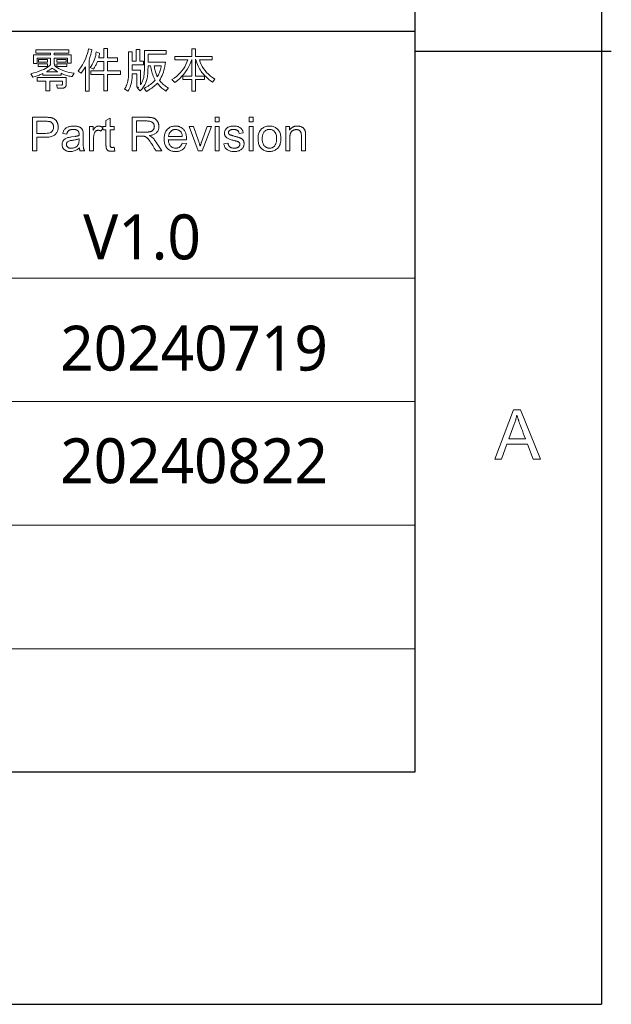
# Model space of a CAD drawing. Header units: millimetres. Extents: x 2163 to 2692, y -1564 to -1190.
# Tile 34 of 48: x 2654 to 2692, y -1564 to -1501. Entities that reach past the tile are written whole.
import ezdxf

# ---------------------------------------------------------------- set-up
doc = ezdxf.new("R2010")
doc.units = ezdxf.units.MM
doc.styles.get("Standard").update_dxf_attribs({"font": 'AcadEref.ttf'})

msp = doc.modelspace()

# ---------------------------------------------------------------- linework, layer by layer
at = {"color": 7, "lineweight": 25}
for p, q in [((2691.116, -1189.809), (2691.116, -1564.029)), ((2679.145, -1201.256), (2679.145, -1549.154)), ((2466.025, -1501.634), (2679.145, -1501.634)), ((2679.145, -1549.154), (2175.144, -1549.154)), ((2162.54, -1564.029), (2691.116, -1564.029))]:
    msp.add_line(p, q, dxfattribs=at)
at = {"color": 7, "lineweight": 13}
for p, q in [((2679.145, -1501.605), (2679.145, -1549.154)), ((2679.145, -1501.634), (2679.145, -1549.154)), ((2679.145, -1507.548), (2679.145, -1549.154)), ((2679.145, -1507.574), (2679.145, -1549.154)), ((2466.018, -1517.474), (2679.145, -1517.474)), ((2548.825, -1525.376), (2679.145, -1525.376)), ((2548.825, -1533.314), (2679.145, -1533.314)), ((2466.025, -1541.234), (2679.145, -1541.234)), ((2466.025, -1549.154), (2679.145, -1549.154)), ((2466.025, -1549.154), (2679.145, -1549.154)), ((2492.665, -1549.154), (2679.145, -1549.154)), ((2492.665, -1549.154), (2679.145, -1549.154))]:
    msp.add_line(p, q, dxfattribs=at)
at = {"color": 7, "lineweight": 25, "ltscale": 0.25}
msp.add_line((2679.14, -1502.919), (2691.74, -1502.919), dxfattribs=at)
at = {"color": 7, "lineweight": 13}
for points in [[(2657.29, -1504.346), (2657.167, -1504.556), (2657.098, -1504.546), (2657.028, -1504.533), (2656.958, -1504.518), (2656.888, -1504.5), (2656.816, -1504.48), (2656.745, -1504.458), (2656.672, -1504.433), (2656.599, -1504.406), (2656.526, -1504.377), (2656.452, -1504.346), (2656.452, -1504.455), (2655.287, -1504.455), (2655.287, -1504.36), (2655.233, -1504.384), (2655.177, -1504.408), (2655.119, -1504.431), (2655.058, -1504.454), (2654.995, -1504.477), (2654.929, -1504.499), (2654.861, -1504.522), (2654.79, -1504.544), (2654.717, -1504.566), (2654.641, -1504.587), (2654.52, -1504.374), (2654.715, -1504.321), (2654.894, -1504.267), (2655.059, -1504.211), (2655.207, -1504.154), (2655.341, -1504.096), (2655.46, -1504.036), (2655.563, -1503.975), (2655.651, -1503.912), (2655.724, -1503.847), (2655.782, -1503.781), (2655.782, -1503.375), (2654.918, -1503.375), (2654.918, -1503.721), (2654.69, -1503.721), (2654.69, -1503.166), (2655.782, -1503.166), (2655.782, -1503.045), (2654.834, -1503.045), (2654.834, -1502.837), (2656.95, -1502.837), (2656.95, -1503.045), (2656.012, -1503.045), (2656.012, -1503.166), (2657.103, -1503.166), (2657.103, -1503.703), (2656.875, -1503.703), (2656.875, -1503.375), (2656.012, -1503.375), (2656.012, -1503.746), (2656.078, -1503.796), (2656.026, -1503.851), (2656.117, -1503.923), (2656.216, -1503.991), (2656.323, -1504.053), (2656.438, -1504.11), (2656.56, -1504.162), (2656.691, -1504.209), (2656.829, -1504.251), (2656.975, -1504.288), (2657.129, -1504.319)], [(2658.434, -1502.813), (2658.427, -1502.849), (2658.42, -1502.886), (2658.412, -1502.925), (2658.402, -1502.966), (2658.392, -1503.008), (2658.381, -1503.053), (2658.369, -1503.099), (2658.356, -1503.147), (2658.341, -1503.196), (2658.326, -1503.248), (2658.247, -1503.499), (2658.247, -1505.483), (2658.018, -1505.483), (2658.018, -1503.933), (2657.74, -1504.337), (2657.544, -1504.198), (2657.645, -1504.069), (2657.739, -1503.937), (2657.825, -1503.801), (2657.903, -1503.663), (2657.974, -1503.521), (2658.038, -1503.376), (2658.094, -1503.229), (2658.143, -1503.078), (2658.184, -1502.924), (2658.217, -1502.768)], [(2660.276, -1504.412), (2659.442, -1504.412), (2659.442, -1505.466), (2659.204, -1505.466), (2659.204, -1504.412), (2658.362, -1504.412), (2658.362, -1504.184), (2659.204, -1504.184), (2659.204, -1503.583), (2658.796, -1503.583), (2658.772, -1503.637), (2658.748, -1503.69), (2658.723, -1503.742), (2658.697, -1503.793), (2658.671, -1503.842), (2658.645, -1503.89), (2658.618, -1503.936), (2658.59, -1503.982), (2658.562, -1504.026), (2658.534, -1504.069), (2658.323, -1503.963), (2658.385, -1503.877), (2658.442, -1503.788), (2658.494, -1503.696), (2658.54, -1503.602), (2658.581, -1503.505), (2658.617, -1503.405), (2658.648, -1503.303), (2658.674, -1503.197), (2658.694, -1503.089), (2658.709, -1502.978), (2658.917, -1503.045), (2658.915, -1503.08), (2658.912, -1503.114), (2658.909, -1503.147), (2658.906, -1503.179), (2658.901, -1503.21), (2658.896, -1503.24), (2658.891, -1503.27), (2658.885, -1503.298), (2658.878, -1503.326), (2658.871, -1503.353), (2659.204, -1503.353), (2659.204, -1502.756), (2659.442, -1502.756), (2659.442, -1503.353), (2660.069, -1503.353), (2660.069, -1503.583), (2659.442, -1503.583), (2659.442, -1504.184), (2660.276, -1504.184)], [(2663.34, -1505.281), (2663.178, -1505.48), (2663.11, -1505.436), (2663.045, -1505.391), (2662.983, -1505.344), (2662.924, -1505.297), (2662.868, -1505.247), (2662.814, -1505.197), (2662.764, -1505.145), (2662.717, -1505.092), (2662.673, -1505.038), (2662.632, -1504.982), (2662.584, -1505.031), (2662.531, -1505.081), (2662.474, -1505.132), (2662.412, -1505.183), (2662.345, -1505.235), (2662.274, -1505.287), (2662.198, -1505.34), (2662.117, -1505.393), (2662.031, -1505.448), (2661.94, -1505.502), (2661.784, -1505.311), (2661.871, -1505.263), (2661.954, -1505.214), (2662.033, -1505.164), (2662.109, -1505.113), (2662.181, -1505.061), (2662.25, -1505.008), (2662.314, -1504.953), (2662.376, -1504.898), (2662.433, -1504.841), (2662.487, -1504.783), (2662.443, -1504.699), (2662.402, -1504.612), (2662.364, -1504.524), (2662.33, -1504.435), (2662.3, -1504.343), (2662.273, -1504.25), (2662.249, -1504.155), (2662.229, -1504.058), (2662.213, -1503.96), (2662.2, -1503.859), (2662.032, -1503.859), (2662.031, -1503.977), (2662.028, -1504.089), (2662.024, -1504.196), (2662.017, -1504.298), (2662.009, -1504.395), (2661.999, -1504.487), (2661.987, -1504.574), (2661.973, -1504.655), (2661.957, -1504.732), (2661.94, -1504.803), (2661.919, -1504.872), (2661.894, -1504.94), (2661.865, -1505.008), (2661.831, -1505.076), (2661.793, -1505.143), (2661.751, -1505.21), (2661.704, -1505.277), (2661.652, -1505.343), (2661.597, -1505.409), (2661.537, -1505.474), (2661.35, -1505.302), (2661.359, -1505.294), (2661.368, -1505.286), (2661.376, -1505.279), (2661.383, -1505.272), (2661.391, -1505.265), (2661.397, -1505.259), (2661.403, -1505.254), (2661.409, -1505.248), (2661.414, -1505.243), (2661.419, -1505.239), (2661.304, -1505.239), (2661.304, -1504.371), (2661.02, -1504.371), (2661.016, -1504.518), (2661.007, -1504.658), (2660.992, -1504.789), (2660.972, -1504.913), (2660.947, -1505.029), (2660.916, -1505.137), (2660.879, -1505.237), (2660.837, -1505.329), (2660.79, -1505.413), (2660.737, -1505.489), (2660.529, -1505.345), (2660.549, -1505.317), (2660.568, -1505.288), (2660.587, -1505.258), (2660.604, -1505.226), (2660.621, -1505.192), (2660.637, -1505.157), (2660.653, -1505.121), (2660.667, -1505.083), (2660.681, -1505.044), (2660.694, -1505.003), (2660.706, -1504.961), (2660.717, -1504.92), (2660.728, -1504.878), (2660.737, -1504.836), (2660.745, -1504.795), (2660.753, -1504.753), (2660.759, -1504.711), (2660.765, -1504.67), (2660.769, -1504.628), (2660.773, -1504.586), (2660.776, -1504.542), (2660.778, -1504.493), (2660.781, -1504.439), (2660.783, -1504.38), (2660.784, -1504.316), (2660.786, -1504.248), (2660.787, -1504.175), (2660.788, -1504.096), (2660.788, -1504.014), (2660.788, -1503.926), (2660.788, -1502.973), (2661.02, -1502.973), (2661.02, -1503.577), (2661.28, -1503.577), (2661.28, -1502.813), (2661.509, -1502.813), (2661.509, -1503.577), (2661.736, -1503.577), (2661.736, -1503.796), (2661.02, -1503.796), (2661.02, -1504.15), (2661.543, -1504.15), (2661.543, -1505.094), (2661.577, -1505.043), (2661.609, -1504.992), (2661.637, -1504.94), (2661.663, -1504.887), (2661.687, -1504.833), (2661.708, -1504.778), (2661.725, -1504.723), (2661.741, -1504.667), (2661.753, -1504.61), (2661.763, -1504.552), (2661.771, -1504.493), (2661.778, -1504.434), (2661.784, -1504.373), (2661.79, -1504.311), (2661.794, -1504.248), (2661.798, -1504.184), (2661.801, -1504.119), (2661.803, -1504.053), (2661.805, -1503.985), (2661.805, -1503.917), (2661.805, -1502.889), (2663.19, -1502.889), (2663.19, -1503.111), (2662.035, -1503.111), (2662.035, -1503.634), (2663.15, -1503.634), (2663.134, -1503.767), (2663.112, -1503.896), (2663.086, -1504.021), (2663.055, -1504.143), (2663.019, -1504.261), (2662.978, -1504.376), (2662.933, -1504.487), (2662.882, -1504.594), (2662.827, -1504.698), (2662.767, -1504.798), (2662.821, -1504.864), (2662.875, -1504.925), (2662.931, -1504.983), (2662.987, -1505.037), (2663.044, -1505.088), (2663.101, -1505.134), (2663.16, -1505.177), (2663.219, -1505.215), (2663.279, -1505.25)], [(2666.325, -1504.723), (2666.162, -1504.916), (2666.093, -1504.864), (2666.026, -1504.812), (2665.961, -1504.759), (2665.897, -1504.704), (2665.835, -1504.649), (2665.774, -1504.592), (2665.714, -1504.535), (2665.656, -1504.476), (2665.6, -1504.417), (2665.545, -1504.357), (2665.492, -1504.293), (2665.44, -1504.222), (2665.389, -1504.146), (2665.339, -1504.063), (2665.29, -1503.974), (2665.243, -1503.878), (2665.197, -1503.776), (2665.153, -1503.668), (2665.109, -1503.553), (2665.067, -1503.432), (2665.067, -1504.521), (2665.649, -1504.521), (2665.649, -1504.741), (2665.067, -1504.741), (2665.067, -1505.483), (2664.837, -1505.483), (2664.837, -1504.741), (2664.258, -1504.741), (2664.258, -1504.521), (2664.834, -1504.521), (2664.834, -1503.456), (2664.778, -1503.624), (2664.71, -1503.788), (2664.631, -1503.947), (2664.54, -1504.101), (2664.438, -1504.251), (2664.324, -1504.396), (2664.199, -1504.537), (2664.062, -1504.673), (2663.914, -1504.804), (2663.754, -1504.931), (2663.567, -1504.751), (2663.715, -1504.649), (2663.852, -1504.541), (2663.98, -1504.428), (2664.097, -1504.309), (2664.204, -1504.185), (2664.3, -1504.055), (2664.386, -1503.919), (2664.462, -1503.778), (2664.528, -1503.632), (2664.584, -1503.479), (2663.745, -1503.479), (2663.745, -1503.26), (2664.837, -1503.26), (2664.837, -1502.785), (2665.067, -1502.785), (2665.067, -1503.26), (2666.144, -1503.26), (2666.144, -1503.479), (2665.338, -1503.479), (2665.385, -1503.629), (2665.443, -1503.773), (2665.512, -1503.912), (2665.594, -1504.045), (2665.687, -1504.172), (2665.791, -1504.293), (2665.907, -1504.409), (2666.035, -1504.519), (2666.174, -1504.624)], [(2655.586, -1503.637), (2655.01, -1503.637), (2655.01, -1503.45), (2655.586, -1503.45)], [(2656.778, -1503.637), (2656.177, -1503.637), (2656.177, -1503.45), (2656.778, -1503.45)], [(2655.586, -1503.917), (2654.976, -1503.917), (2654.976, -1503.73), (2655.586, -1503.73)], [(2656.243, -1504.243), (2656.202, -1504.22), (2656.162, -1504.197), (2656.123, -1504.174), (2656.086, -1504.15), (2656.049, -1504.127), (2656.014, -1504.103), (2655.98, -1504.079), (2655.947, -1504.054), (2655.915, -1504.03), (2655.885, -1504.005), (2655.855, -1504.029), (2655.823, -1504.054), (2655.791, -1504.077), (2655.757, -1504.101), (2655.722, -1504.125), (2655.686, -1504.149), (2655.648, -1504.172), (2655.609, -1504.196), (2655.57, -1504.219), (2655.528, -1504.243)], [(2656.815, -1503.917), (2656.177, -1503.917), (2656.177, -1503.73), (2656.815, -1503.73)], [(2662.879, -1503.859), (2662.43, -1503.859), (2662.442, -1503.943), (2662.456, -1504.023), (2662.472, -1504.101), (2662.49, -1504.176), (2662.509, -1504.249), (2662.53, -1504.32), (2662.553, -1504.387), (2662.577, -1504.453), (2662.604, -1504.515), (2662.632, -1504.576), (2662.668, -1504.507), (2662.701, -1504.438), (2662.732, -1504.369), (2662.761, -1504.298), (2662.787, -1504.227), (2662.81, -1504.155), (2662.831, -1504.082), (2662.85, -1504.009), (2662.866, -1503.935)], [(2656.784, -1505.094), (2656.783, -1505.109), (2656.781, -1505.123), (2656.777, -1505.138), (2656.771, -1505.152), (2656.764, -1505.166), (2656.756, -1505.18), (2656.746, -1505.194), (2656.735, -1505.208), (2656.722, -1505.222), (2656.707, -1505.236), (2656.692, -1505.249), (2656.676, -1505.26), (2656.66, -1505.27), (2656.643, -1505.279), (2656.627, -1505.286), (2656.61, -1505.292), (2656.593, -1505.297), (2656.575, -1505.3), (2656.557, -1505.302), (2656.539, -1505.302), (2656.222, -1505.299), (2656.168, -1505.094), (2656.482, -1505.097), (2656.495, -1505.097), (2656.506, -1505.095), (2656.517, -1505.092), (2656.526, -1505.088), (2656.533, -1505.083), (2656.54, -1505.076), (2656.545, -1505.069), (2656.548, -1505.06), (2656.55, -1505.051), (2656.551, -1505.04), (2656.551, -1504.847), (2655.724, -1504.847), (2655.724, -1505.471), (2655.488, -1505.471), (2655.488, -1504.847), (2654.921, -1504.847), (2654.921, -1504.624), (2656.784, -1504.624)], [(2654.624, -1507.164), (2655.438, -1507.164), (2655.476, -1507.165), (2655.513, -1507.165), (2655.549, -1507.166), (2655.584, -1507.167), (2655.618, -1507.169), (2655.651, -1507.171), (2655.682, -1507.174), (2655.713, -1507.177), (2655.742, -1507.18), (2655.771, -1507.183), (2655.798, -1507.188), (2655.826, -1507.194), (2655.852, -1507.2), (2655.879, -1507.209), (2655.905, -1507.218), (2655.931, -1507.228), (2655.956, -1507.24), (2655.981, -1507.253), (2656.005, -1507.267), (2656.029, -1507.283), (2656.053, -1507.3), (2656.075, -1507.317), (2656.096, -1507.336), (2656.115, -1507.356), (2656.134, -1507.378), (2656.151, -1507.4), (2656.168, -1507.424), (2656.183, -1507.448), (2656.197, -1507.474), (2656.21, -1507.501), (2656.221, -1507.529), (2656.232, -1507.557), (2656.241, -1507.585), (2656.249, -1507.613), (2656.256, -1507.642), (2656.261, -1507.671), (2656.265, -1507.7), (2656.268, -1507.729), (2656.27, -1507.759), (2656.271, -1507.789), (2656.269, -1507.848), (2656.263, -1507.904), (2656.254, -1507.958), (2656.24, -1508.009), (2656.223, -1508.058), (2656.202, -1508.105), (2656.177, -1508.15), (2656.148, -1508.192), (2656.115, -1508.231), (2656.079, -1508.269), (2656.038, -1508.303), (2655.992, -1508.334), (2655.942, -1508.361), (2655.888, -1508.384), (2655.828, -1508.404), (2655.764, -1508.42), (2655.696, -1508.433), (2655.622, -1508.442), (2655.545, -1508.447), (2655.462, -1508.449), (2654.909, -1508.449), (2654.909, -1509.324), (2654.624, -1509.324)], [(2659.898, -1509.321), (2659.875, -1509.326), (2659.853, -1509.33), (2659.831, -1509.333), (2659.81, -1509.336), (2659.79, -1509.339), (2659.77, -1509.341), (2659.751, -1509.343), (2659.733, -1509.344), (2659.716, -1509.345), (2659.699, -1509.345), (2659.666, -1509.344), (2659.634, -1509.343), (2659.604, -1509.339), (2659.575, -1509.335), (2659.549, -1509.33), (2659.525, -1509.323), (2659.502, -1509.315), (2659.482, -1509.306), (2659.463, -1509.295), (2659.446, -1509.284), (2659.431, -1509.271), (2659.417, -1509.258), (2659.404, -1509.244), (2659.392, -1509.23), (2659.382, -1509.214), (2659.373, -1509.199), (2659.365, -1509.182), (2659.358, -1509.165), (2659.353, -1509.147), (2659.349, -1509.128), (2659.345, -1509.109), (2659.342, -1509.088), (2659.34, -1509.065), (2659.337, -1509.041), (2659.336, -1509.016), (2659.334, -1508.989), (2659.333, -1508.96), (2659.332, -1508.93), (2659.331, -1508.899), (2659.331, -1508.866), (2659.331, -1507.966), (2659.138, -1507.966), (2659.138, -1507.761), (2659.331, -1507.761), (2659.331, -1507.372), (2659.596, -1507.211), (2659.596, -1507.761), (2659.862, -1507.761), (2659.862, -1507.966), (2659.596, -1507.966), (2659.596, -1508.881), (2659.597, -1508.904), (2659.597, -1508.925), (2659.598, -1508.945), (2659.6, -1508.964), (2659.602, -1508.982), (2659.605, -1508.998), (2659.608, -1509.012), (2659.612, -1509.026), (2659.616, -1509.038), (2659.621, -1509.048), (2659.626, -1509.057), (2659.633, -1509.066), (2659.642, -1509.073), (2659.652, -1509.08), (2659.664, -1509.085), (2659.677, -1509.09), (2659.691, -1509.093), (2659.707, -1509.095), (2659.725, -1509.097), (2659.744, -1509.097), (2659.755, -1509.097), (2659.767, -1509.097), (2659.778, -1509.096), (2659.79, -1509.096), (2659.802, -1509.094), (2659.814, -1509.093), (2659.826, -1509.092), (2659.837, -1509.09), (2659.849, -1509.088), (2659.862, -1509.086)], [(2662.909, -1509.324), (2662.549, -1509.324), (2662.487, -1509.226), (2662.43, -1509.136), (2662.377, -1509.054), (2662.33, -1508.979), (2662.287, -1508.913), (2662.25, -1508.854), (2662.217, -1508.803), (2662.189, -1508.76), (2662.166, -1508.725), (2662.148, -1508.698), (2662.133, -1508.675), (2662.117, -1508.653), (2662.101, -1508.631), (2662.084, -1508.61), (2662.068, -1508.59), (2662.052, -1508.57), (2662.035, -1508.551), (2662.018, -1508.533), (2662.001, -1508.515), (2661.984, -1508.498), (2661.967, -1508.482), (2661.95, -1508.468), (2661.933, -1508.454), (2661.917, -1508.442), (2661.9, -1508.431), (2661.884, -1508.421), (2661.868, -1508.412), (2661.853, -1508.404), (2661.837, -1508.398), (2661.822, -1508.393), (2661.806, -1508.389), (2661.79, -1508.385), (2661.772, -1508.382), (2661.753, -1508.379), (2661.734, -1508.377), (2661.713, -1508.375), (2661.691, -1508.373), (2661.669, -1508.372), (2661.645, -1508.371), (2661.621, -1508.371), (2661.291, -1508.371), (2661.291, -1509.324), (2661.005, -1509.324), (2661.005, -1507.164), (2661.961, -1507.164), (2662, -1507.165), (2662.037, -1507.165), (2662.073, -1507.167), (2662.108, -1507.168), (2662.141, -1507.171), (2662.173, -1507.173), (2662.204, -1507.177), (2662.234, -1507.18), (2662.263, -1507.185), (2662.29, -1507.189), (2662.316, -1507.195), (2662.341, -1507.202), (2662.366, -1507.209), (2662.391, -1507.218), (2662.414, -1507.228), (2662.437, -1507.239), (2662.459, -1507.252), (2662.481, -1507.265), (2662.502, -1507.279), (2662.522, -1507.295), (2662.542, -1507.311), (2662.561, -1507.329), (2662.578, -1507.347), (2662.595, -1507.366), (2662.611, -1507.386), (2662.626, -1507.406), (2662.64, -1507.428), (2662.653, -1507.45), (2662.665, -1507.473), (2662.676, -1507.497), (2662.687, -1507.522), (2662.696, -1507.547), (2662.704, -1507.572), (2662.711, -1507.597), (2662.717, -1507.623), (2662.722, -1507.649), (2662.725, -1507.675), (2662.728, -1507.701), (2662.73, -1507.728), (2662.73, -1507.755), (2662.729, -1507.803), (2662.724, -1507.849), (2662.716, -1507.893), (2662.705, -1507.936), (2662.692, -1507.976), (2662.675, -1508.014), (2662.654, -1508.051), (2662.631, -1508.085), (2662.605, -1508.118), (2662.576, -1508.149), (2662.543, -1508.177), (2662.508, -1508.204), (2662.47, -1508.228), (2662.429, -1508.25), (2662.385, -1508.27), (2662.339, -1508.288), (2662.29, -1508.303), (2662.237, -1508.317), (2662.182, -1508.328), (2662.125, -1508.337), (2662.125, -1508.343), (2662.168, -1508.364), (2662.21, -1508.389), (2662.252, -1508.419), (2662.294, -1508.452), (2662.335, -1508.489), (2662.375, -1508.531), (2662.415, -1508.576), (2662.454, -1508.625), (2662.493, -1508.679), (2662.531, -1508.736)], [(2666.596, -1507.465), (2666.331, -1507.465), (2666.331, -1507.164), (2666.596, -1507.164)], [(2668.776, -1507.465), (2668.51, -1507.465), (2668.51, -1507.164), (2668.776, -1507.164)], [(2654.909, -1508.193), (2655.465, -1508.193), (2655.562, -1508.189), (2655.648, -1508.177), (2655.725, -1508.157), (2655.791, -1508.13), (2655.847, -1508.094), (2655.893, -1508.051), (2655.929, -1507.999), (2655.954, -1507.94), (2655.97, -1507.873), (2655.975, -1507.798), (2655.974, -1507.772), (2655.972, -1507.747), (2655.969, -1507.723), (2655.964, -1507.699), (2655.958, -1507.676), (2655.951, -1507.653), (2655.942, -1507.631), (2655.932, -1507.61), (2655.921, -1507.589), (2655.908, -1507.569), (2655.895, -1507.55), (2655.881, -1507.532), (2655.866, -1507.516), (2655.851, -1507.501), (2655.835, -1507.488), (2655.818, -1507.476), (2655.801, -1507.466), (2655.783, -1507.458), (2655.765, -1507.451), (2655.746, -1507.445), (2655.725, -1507.44), (2655.703, -1507.436), (2655.679, -1507.433), (2655.653, -1507.429), (2655.626, -1507.427), (2655.596, -1507.425), (2655.565, -1507.423), (2655.531, -1507.422), (2655.496, -1507.421), (2655.459, -1507.421), (2654.909, -1507.421)], [(2657.961, -1509.324), (2657.682, -1509.324), (2657.675, -1509.309), (2657.668, -1509.293), (2657.661, -1509.276), (2657.655, -1509.258), (2657.65, -1509.239), (2657.644, -1509.219), (2657.64, -1509.199), (2657.635, -1509.177), (2657.631, -1509.155), (2657.628, -1509.131), (2657.574, -1509.175), (2657.519, -1509.214), (2657.464, -1509.249), (2657.408, -1509.278), (2657.35, -1509.304), (2657.292, -1509.324), (2657.234, -1509.34), (2657.174, -1509.352), (2657.113, -1509.359), (2657.052, -1509.361), (2657.003, -1509.36), (2656.957, -1509.356), (2656.913, -1509.35), (2656.87, -1509.341), (2656.83, -1509.33), (2656.792, -1509.317), (2656.756, -1509.301), (2656.723, -1509.282), (2656.691, -1509.261), (2656.661, -1509.237), (2656.634, -1509.212), (2656.61, -1509.185), (2656.588, -1509.156), (2656.57, -1509.126), (2656.554, -1509.094), (2656.541, -1509.06), (2656.531, -1509.025), (2656.524, -1508.988), (2656.52, -1508.95), (2656.518, -1508.91), (2656.52, -1508.872), (2656.524, -1508.835), (2656.531, -1508.8), (2656.54, -1508.766), (2656.553, -1508.733), (2656.568, -1508.702), (2656.586, -1508.672), (2656.607, -1508.643), (2656.63, -1508.616), (2656.656, -1508.59), (2656.686, -1508.565), (2656.719, -1508.543), (2656.757, -1508.522), (2656.799, -1508.503), (2656.845, -1508.485), (2656.894, -1508.469), (2656.948, -1508.455), (2657.006, -1508.443), (2657.068, -1508.432), (2657.134, -1508.423), (2657.382, -1508.386), (2657.409, -1508.381), (2657.435, -1508.377), (2657.461, -1508.372), (2657.485, -1508.366), (2657.508, -1508.361), (2657.53, -1508.356), (2657.552, -1508.35), (2657.572, -1508.344), (2657.592, -1508.338), (2657.61, -1508.331), (2657.61, -1508.308), (2657.61, -1508.286), (2657.61, -1508.266), (2657.609, -1508.247), (2657.608, -1508.229), (2657.608, -1508.213), (2657.607, -1508.198), (2657.605, -1508.185), (2657.604, -1508.173), (2657.603, -1508.163), (2657.601, -1508.153), (2657.599, -1508.143), (2657.596, -1508.133), (2657.592, -1508.122), (2657.588, -1508.112), (2657.584, -1508.102), (2657.578, -1508.092), (2657.573, -1508.081), (2657.566, -1508.071), (2657.559, -1508.06), (2657.552, -1508.05), (2657.543, -1508.04), (2657.534, -1508.03), (2657.523, -1508.021), (2657.512, -1508.012), (2657.5, -1508.004), (2657.487, -1507.996), (2657.474, -1507.988), (2657.459, -1507.981), (2657.444, -1507.975), (2657.427, -1507.969), (2657.41, -1507.963), (2657.391, -1507.958), (2657.371, -1507.954), (2657.35, -1507.95), (2657.329, -1507.947), (2657.306, -1507.945), (2657.281, -1507.944), (2657.256, -1507.943), (2657.23, -1507.942), (2657.197, -1507.943), (2657.165, -1507.945), (2657.134, -1507.948), (2657.105, -1507.952), (2657.077, -1507.958), (2657.051, -1507.965), (2657.026, -1507.973), (2657.002, -1507.983), (2656.98, -1507.994), (2656.96, -1508.006), (2656.94, -1508.019), (2656.922, -1508.035), (2656.906, -1508.053), (2656.89, -1508.074), (2656.876, -1508.096), (2656.863, -1508.121), (2656.851, -1508.148), (2656.841, -1508.177), (2656.831, -1508.208), (2656.823, -1508.241), (2656.564, -1508.207), (2656.574, -1508.161), (2656.587, -1508.116), (2656.602, -1508.074), (2656.62, -1508.034), (2656.64, -1507.997), (2656.664, -1507.962), (2656.69, -1507.93), (2656.718, -1507.9), (2656.75, -1507.872), (2656.784, -1507.847), (2656.82, -1507.824), (2656.86, -1507.803), (2656.902, -1507.785), (2656.946, -1507.769), (2656.994, -1507.756), (2657.044, -1507.745), (2657.096, -1507.737), (2657.151, -1507.731), (2657.209, -1507.727), (2657.27, -1507.726), (2657.325, -1507.727), (2657.376, -1507.729), (2657.425, -1507.733), (2657.471, -1507.739), (2657.514, -1507.747), (2657.554, -1507.756), (2657.591, -1507.766), (2657.624, -1507.779), (2657.655, -1507.793), (2657.683, -1507.809), (2657.708, -1507.826), (2657.732, -1507.844), (2657.753, -1507.862), (2657.772, -1507.881), (2657.79, -1507.901), (2657.805, -1507.921), (2657.818, -1507.942), (2657.829, -1507.964), (2657.838, -1507.987), (2657.845, -1508.01), (2657.851, -1508.034), (2657.856, -1508.06), (2657.861, -1508.087), (2657.865, -1508.115), (2657.868, -1508.145), (2657.871, -1508.176), (2657.873, -1508.208), (2657.874, -1508.242), (2657.875, -1508.277), (2657.875, -1508.314), (2657.875, -1508.67), (2657.875, -1508.733), (2657.876, -1508.792), (2657.877, -1508.846), (2657.877, -1508.896), (2657.879, -1508.942), (2657.88, -1508.984), (2657.882, -1509.021), (2657.883, -1509.054), (2657.886, -1509.083), (2657.888, -1509.107), (2657.891, -1509.129), (2657.895, -1509.151), (2657.9, -1509.173), (2657.906, -1509.195), (2657.912, -1509.217), (2657.92, -1509.239), (2657.929, -1509.26), (2657.939, -1509.282), (2657.949, -1509.303)], [(2659.126, -1507.81), (2659.035, -1508.054), (2659.015, -1508.043), (2658.996, -1508.034), (2658.976, -1508.025), (2658.957, -1508.017), (2658.937, -1508.011), (2658.918, -1508.006), (2658.899, -1508.002), (2658.88, -1507.999), (2658.861, -1507.997), (2658.842, -1507.997), (2658.813, -1507.998), (2658.785, -1508.002), (2658.759, -1508.009), (2658.734, -1508.018), (2658.711, -1508.03), (2658.689, -1508.045), (2658.669, -1508.062), (2658.65, -1508.082), (2658.633, -1508.105), (2658.616, -1508.13), (2658.602, -1508.158), (2658.589, -1508.188), (2658.577, -1508.22), (2658.567, -1508.254), (2658.559, -1508.29), (2658.552, -1508.329), (2658.547, -1508.369), (2658.543, -1508.412), (2658.541, -1508.457), (2658.54, -1508.504), (2658.54, -1509.324), (2658.275, -1509.324), (2658.275, -1507.761), (2658.516, -1507.761), (2658.516, -1507.997), (2658.522, -1507.997), (2658.548, -1507.945), (2658.576, -1507.899), (2658.605, -1507.859), (2658.636, -1507.823), (2658.668, -1507.793), (2658.702, -1507.769), (2658.738, -1507.75), (2658.775, -1507.737), (2658.814, -1507.728), (2658.854, -1507.726), (2658.881, -1507.727), (2658.908, -1507.729), (2658.935, -1507.733), (2658.962, -1507.739), (2658.99, -1507.747), (2659.017, -1507.756), (2659.044, -1507.767), (2659.072, -1507.779), (2659.099, -1507.794)], [(2661.291, -1508.115), (2661.904, -1508.115), (2661.94, -1508.114), (2661.975, -1508.113), (2662.008, -1508.112), (2662.04, -1508.11), (2662.07, -1508.107), (2662.099, -1508.103), (2662.126, -1508.099), (2662.151, -1508.094), (2662.175, -1508.089), (2662.198, -1508.083), (2662.219, -1508.076), (2662.239, -1508.068), (2662.259, -1508.059), (2662.277, -1508.048), (2662.295, -1508.036), (2662.312, -1508.023), (2662.328, -1508.009), (2662.343, -1507.994), (2662.357, -1507.978), (2662.371, -1507.96), (2662.383, -1507.941), (2662.394, -1507.923), (2662.404, -1507.903), (2662.412, -1507.883), (2662.419, -1507.863), (2662.425, -1507.842), (2662.43, -1507.821), (2662.433, -1507.8), (2662.435, -1507.778), (2662.436, -1507.755), (2662.434, -1507.726), (2662.431, -1507.698), (2662.426, -1507.671), (2662.418, -1507.644), (2662.409, -1507.619), (2662.397, -1507.594), (2662.383, -1507.571), (2662.367, -1507.548), (2662.348, -1507.526), (2662.328, -1507.505), (2662.305, -1507.485), (2662.279, -1507.468), (2662.251, -1507.452), (2662.22, -1507.439), (2662.185, -1507.427), (2662.149, -1507.418), (2662.109, -1507.411), (2662.066, -1507.406), (2662.021, -1507.403), (2661.973, -1507.402), (2661.291, -1507.402)], [(2664.503, -1508.61), (2663.331, -1508.61), (2663.336, -1508.66), (2663.342, -1508.709), (2663.352, -1508.754), (2663.363, -1508.798), (2663.376, -1508.838), (2663.392, -1508.877), (2663.411, -1508.913), (2663.431, -1508.946), (2663.454, -1508.977), (2663.479, -1509.006), (2663.506, -1509.032), (2663.535, -1509.055), (2663.564, -1509.076), (2663.595, -1509.094), (2663.628, -1509.109), (2663.661, -1509.121), (2663.696, -1509.131), (2663.732, -1509.138), (2663.77, -1509.142), (2663.809, -1509.143), (2663.839, -1509.142), (2663.868, -1509.14), (2663.895, -1509.136), (2663.922, -1509.13), (2663.948, -1509.123), (2663.973, -1509.114), (2663.997, -1509.104), (2664.02, -1509.092), (2664.043, -1509.078), (2664.064, -1509.063), (2664.084, -1509.046), (2664.103, -1509.027), (2664.121, -1509.007), (2664.138, -1508.985), (2664.155, -1508.962), (2664.17, -1508.937), (2664.184, -1508.91), (2664.198, -1508.882), (2664.21, -1508.852), (2664.221, -1508.82), (2664.494, -1508.854), (2664.48, -1508.902), (2664.463, -1508.948), (2664.444, -1508.991), (2664.423, -1509.032), (2664.4, -1509.071), (2664.375, -1509.107), (2664.347, -1509.141), (2664.317, -1509.173), (2664.285, -1509.203), (2664.251, -1509.23), (2664.215, -1509.255), (2664.177, -1509.277), (2664.137, -1509.297), (2664.095, -1509.314), (2664.052, -1509.328), (2664.007, -1509.34), (2663.96, -1509.349), (2663.911, -1509.356), (2663.861, -1509.36), (2663.809, -1509.361), (2663.74, -1509.359), (2663.674, -1509.353), (2663.611, -1509.342), (2663.552, -1509.327), (2663.495, -1509.307), (2663.442, -1509.283), (2663.391, -1509.255), (2663.344, -1509.223), (2663.3, -1509.186), (2663.258, -1509.145), (2663.221, -1509.101), (2663.187, -1509.053), (2663.157, -1509.002), (2663.132, -1508.947), (2663.11, -1508.89), (2663.092, -1508.829), (2663.078, -1508.766), (2663.068, -1508.699), (2663.062, -1508.628), (2663.06, -1508.555), (2663.062, -1508.483), (2663.068, -1508.413), (2663.078, -1508.346), (2663.091, -1508.282), (2663.108, -1508.22), (2663.13, -1508.162), (2663.154, -1508.106), (2663.183, -1508.053), (2663.216, -1508.003), (2663.253, -1507.956), (2663.293, -1507.912), (2663.336, -1507.873), (2663.382, -1507.838), (2663.431, -1507.808), (2663.484, -1507.783), (2663.54, -1507.762), (2663.599, -1507.746), (2663.661, -1507.735), (2663.726, -1507.728), (2663.794, -1507.726), (2663.828, -1507.726), (2663.862, -1507.729), (2663.895, -1507.732), (2663.929, -1507.738), (2663.962, -1507.744), (2663.995, -1507.753), (2664.027, -1507.763), (2664.059, -1507.774), (2664.092, -1507.787), (2664.123, -1507.801), (2664.155, -1507.817), (2664.185, -1507.835), (2664.214, -1507.855), (2664.242, -1507.878), (2664.27, -1507.902), (2664.296, -1507.929), (2664.322, -1507.958), (2664.346, -1507.988), (2664.37, -1508.021), (2664.392, -1508.056), (2664.413, -1508.094), (2664.432, -1508.136), (2664.449, -1508.182), (2664.463, -1508.232), (2664.475, -1508.285), (2664.485, -1508.342), (2664.493, -1508.403), (2664.498, -1508.468), (2664.502, -1508.537)], [(2664.23, -1508.392), (2664.226, -1508.345), (2664.219, -1508.302), (2664.21, -1508.26), (2664.199, -1508.222), (2664.185, -1508.186), (2664.169, -1508.153), (2664.151, -1508.123), (2664.13, -1508.095), (2664.107, -1508.07), (2664.082, -1508.048), (2664.055, -1508.028), (2664.028, -1508.01), (2664.001, -1507.994), (2663.973, -1507.98), (2663.944, -1507.969), (2663.915, -1507.959), (2663.886, -1507.952), (2663.856, -1507.946), (2663.825, -1507.943), (2663.794, -1507.942), (2663.757, -1507.944), (2663.722, -1507.947), (2663.688, -1507.954), (2663.655, -1507.962), (2663.623, -1507.974), (2663.593, -1507.987), (2663.565, -1508.004), (2663.537, -1508.022), (2663.511, -1508.044), (2663.486, -1508.068), (2663.463, -1508.093), (2663.442, -1508.121), (2663.423, -1508.149), (2663.406, -1508.179), (2663.391, -1508.211), (2663.378, -1508.244), (2663.367, -1508.279), (2663.358, -1508.315), (2663.351, -1508.353), (2663.346, -1508.392)], [(2666.093, -1507.761), (2665.502, -1509.324), (2665.254, -1509.324), (2664.66, -1507.761), (2664.94, -1507.761), (2665.263, -1508.666), (2665.281, -1508.715), (2665.297, -1508.762), (2665.311, -1508.805), (2665.324, -1508.844), (2665.336, -1508.881), (2665.346, -1508.914), (2665.355, -1508.944), (2665.362, -1508.97), (2665.368, -1508.994), (2665.372, -1509.013), (2665.378, -1509.013), (2665.383, -1508.994), (2665.389, -1508.973), (2665.395, -1508.951), (2665.402, -1508.928), (2665.41, -1508.903), (2665.418, -1508.877), (2665.428, -1508.85), (2665.437, -1508.821), (2665.448, -1508.791), (2665.459, -1508.76), (2665.821, -1507.761)], [(2666.596, -1509.324), (2666.331, -1509.324), (2666.331, -1507.761), (2666.596, -1507.761)], [(2667.874, -1508.199), (2667.87, -1508.174), (2667.864, -1508.15), (2667.857, -1508.128), (2667.849, -1508.106), (2667.839, -1508.086), (2667.828, -1508.068), (2667.816, -1508.051), (2667.802, -1508.035), (2667.787, -1508.02), (2667.77, -1508.006), (2667.752, -1507.994), (2667.733, -1507.983), (2667.712, -1507.974), (2667.69, -1507.965), (2667.667, -1507.958), (2667.642, -1507.953), (2667.616, -1507.948), (2667.589, -1507.945), (2667.561, -1507.943), (2667.531, -1507.942), (2667.501, -1507.943), (2667.472, -1507.944), (2667.445, -1507.947), (2667.418, -1507.951), (2667.393, -1507.955), (2667.369, -1507.961), (2667.347, -1507.968), (2667.325, -1507.975), (2667.305, -1507.984), (2667.285, -1507.994), (2667.267, -1508.005), (2667.252, -1508.016), (2667.238, -1508.029), (2667.225, -1508.043), (2667.215, -1508.057), (2667.207, -1508.073), (2667.2, -1508.089), (2667.195, -1508.107), (2667.193, -1508.125), (2667.192, -1508.144), (2667.192, -1508.162), (2667.195, -1508.179), (2667.198, -1508.195), (2667.204, -1508.21), (2667.21, -1508.224), (2667.218, -1508.236), (2667.228, -1508.248), (2667.239, -1508.259), (2667.252, -1508.268), (2667.266, -1508.277), (2667.282, -1508.285), (2667.302, -1508.293), (2667.324, -1508.302), (2667.349, -1508.311), (2667.377, -1508.321), (2667.408, -1508.331), (2667.441, -1508.341), (2667.478, -1508.352), (2667.518, -1508.363), (2667.56, -1508.374), (2667.608, -1508.387), (2667.654, -1508.399), (2667.697, -1508.411), (2667.738, -1508.422), (2667.776, -1508.434), (2667.812, -1508.445), (2667.846, -1508.455), (2667.876, -1508.466), (2667.905, -1508.476), (2667.931, -1508.486), (2667.955, -1508.496), (2667.978, -1508.507), (2667.999, -1508.519), (2668.02, -1508.531), (2668.04, -1508.544), (2668.059, -1508.558), (2668.076, -1508.573), (2668.093, -1508.589), (2668.108, -1508.605), (2668.122, -1508.622), (2668.135, -1508.64), (2668.147, -1508.66), (2668.157, -1508.681), (2668.166, -1508.703), (2668.174, -1508.727), (2668.18, -1508.752), (2668.184, -1508.779), (2668.188, -1508.806), (2668.19, -1508.836), (2668.191, -1508.866), (2668.189, -1508.907), (2668.184, -1508.947), (2668.175, -1508.986), (2668.163, -1509.023), (2668.148, -1509.059), (2668.129, -1509.093), (2668.107, -1509.127), (2668.081, -1509.158), (2668.052, -1509.189), (2668.02, -1509.218), (2667.984, -1509.245), (2667.947, -1509.27), (2667.907, -1509.291), (2667.865, -1509.31), (2667.82, -1509.325), (2667.773, -1509.338), (2667.724, -1509.348), (2667.673, -1509.355), (2667.619, -1509.36), (2667.563, -1509.361), (2667.505, -1509.36), (2667.449, -1509.356), (2667.396, -1509.35), (2667.346, -1509.341), (2667.298, -1509.33), (2667.253, -1509.316), (2667.21, -1509.299), (2667.17, -1509.281), (2667.133, -1509.259), (2667.098, -1509.235), (2667.066, -1509.209), (2667.036, -1509.18), (2667.009, -1509.148), (2666.985, -1509.114), (2666.963, -1509.078), (2666.944, -1509.039), (2666.927, -1508.997), (2666.913, -1508.953), (2666.902, -1508.906), (2666.893, -1508.857), (2667.156, -1508.817), (2667.161, -1508.849), (2667.168, -1508.88), (2667.176, -1508.908), (2667.186, -1508.935), (2667.197, -1508.96), (2667.21, -1508.984), (2667.225, -1509.006), (2667.241, -1509.026), (2667.258, -1509.045), (2667.278, -1509.062), (2667.299, -1509.077), (2667.321, -1509.091), (2667.346, -1509.103), (2667.371, -1509.114), (2667.399, -1509.123), (2667.428, -1509.13), (2667.459, -1509.136), (2667.491, -1509.14), (2667.525, -1509.142), (2667.56, -1509.143), (2667.594, -1509.142), (2667.626, -1509.14), (2667.657, -1509.137), (2667.686, -1509.131), (2667.714, -1509.125), (2667.74, -1509.117), (2667.764, -1509.107), (2667.786, -1509.096), (2667.807, -1509.084), (2667.827, -1509.07), (2667.844, -1509.055), (2667.86, -1509.04), (2667.874, -1509.024), (2667.886, -1509.007), (2667.896, -1508.989), (2667.905, -1508.971), (2667.911, -1508.953), (2667.916, -1508.933), (2667.919, -1508.913), (2667.92, -1508.893), (2667.919, -1508.879), (2667.918, -1508.865), (2667.916, -1508.853), (2667.913, -1508.841), (2667.909, -1508.829), (2667.904, -1508.818), (2667.899, -1508.807), (2667.892, -1508.797), (2667.885, -1508.788), (2667.877, -1508.779), (2667.868, -1508.771), (2667.859, -1508.763), (2667.849, -1508.755), (2667.839, -1508.748), (2667.829, -1508.742), (2667.818, -1508.736), (2667.807, -1508.73), (2667.795, -1508.724), (2667.783, -1508.72), (2667.77, -1508.715), (2667.756, -1508.71), (2667.738, -1508.705), (2667.717, -1508.699), (2667.693, -1508.693), (2667.666, -1508.685), (2667.636, -1508.678), (2667.602, -1508.669), (2667.565, -1508.66), (2667.525, -1508.65), (2667.482, -1508.639), (2667.418, -1508.623), (2667.358, -1508.606), (2667.303, -1508.588), (2667.252, -1508.57), (2667.205, -1508.551), (2667.164, -1508.532), (2667.127, -1508.511), (2667.094, -1508.49), (2667.066, -1508.469), (2667.042, -1508.446), (2667.022, -1508.423), (2667.004, -1508.399), (2666.988, -1508.374), (2666.974, -1508.348), (2666.962, -1508.322), (2666.952, -1508.294), (2666.945, -1508.266), (2666.94, -1508.236), (2666.936, -1508.206), (2666.935, -1508.175), (2666.937, -1508.137), (2666.942, -1508.099), (2666.949, -1508.064), (2666.96, -1508.029), (2666.974, -1507.996), (2666.992, -1507.965), (2667.012, -1507.935), (2667.035, -1507.906), (2667.062, -1507.878), (2667.091, -1507.852), (2667.124, -1507.828), (2667.158, -1507.807), (2667.195, -1507.788), (2667.234, -1507.771), (2667.275, -1507.757), (2667.318, -1507.746), (2667.363, -1507.737), (2667.41, -1507.731), (2667.46, -1507.727), (2667.511, -1507.726), (2667.566, -1507.727), (2667.618, -1507.73), (2667.668, -1507.736), (2667.715, -1507.743), (2667.76, -1507.753), (2667.803, -1507.765), (2667.842, -1507.779), (2667.88, -1507.796), (2667.914, -1507.815), (2667.947, -1507.835), (2667.977, -1507.859), (2668.004, -1507.884), (2668.029, -1507.911), (2668.051, -1507.941), (2668.071, -1507.972), (2668.089, -1508.006), (2668.103, -1508.042), (2668.116, -1508.08), (2668.126, -1508.121), (2668.133, -1508.163)], [(2668.776, -1509.324), (2668.51, -1509.324), (2668.51, -1507.761), (2668.776, -1507.761)], [(2669.817, -1507.726), (2669.88, -1507.728), (2669.94, -1507.734), (2669.998, -1507.744), (2670.053, -1507.759), (2670.107, -1507.777), (2670.158, -1507.8), (2670.208, -1507.827), (2670.255, -1507.858), (2670.3, -1507.893), (2670.343, -1507.932), (2670.382, -1507.975), (2670.418, -1508.021), (2670.449, -1508.071), (2670.476, -1508.125), (2670.499, -1508.182), (2670.518, -1508.242), (2670.532, -1508.306), (2670.543, -1508.373), (2670.549, -1508.444), (2670.551, -1508.518), (2670.549, -1508.608), (2670.542, -1508.692), (2670.531, -1508.771), (2670.515, -1508.844), (2670.495, -1508.912), (2670.47, -1508.974), (2670.441, -1509.032), (2670.407, -1509.083), (2670.368, -1509.129), (2670.326, -1509.17), (2670.28, -1509.207), (2670.233, -1509.239), (2670.185, -1509.268), (2670.136, -1509.292), (2670.086, -1509.313), (2670.034, -1509.331), (2669.982, -1509.344), (2669.928, -1509.354), (2669.873, -1509.359), (2669.817, -1509.361), (2669.759, -1509.359), (2669.702, -1509.353), (2669.647, -1509.344), (2669.593, -1509.33), (2669.541, -1509.312), (2669.49, -1509.291), (2669.441, -1509.265), (2669.393, -1509.236), (2669.347, -1509.202), (2669.303, -1509.165), (2669.262, -1509.124), (2669.225, -1509.078), (2669.192, -1509.027), (2669.164, -1508.972), (2669.14, -1508.912), (2669.12, -1508.847), (2669.105, -1508.778), (2669.094, -1508.705), (2669.087, -1508.626), (2669.085, -1508.543), (2669.087, -1508.463), (2669.093, -1508.387), (2669.104, -1508.315), (2669.119, -1508.247), (2669.138, -1508.183), (2669.161, -1508.124), (2669.188, -1508.069), (2669.22, -1508.018), (2669.256, -1507.971), (2669.296, -1507.928), (2669.339, -1507.89), (2669.384, -1507.855), (2669.431, -1507.825), (2669.48, -1507.799), (2669.531, -1507.776), (2669.585, -1507.758), (2669.64, -1507.744), (2669.697, -1507.734), (2669.756, -1507.728)], [(2669.817, -1509.143), (2669.862, -1509.141), (2669.904, -1509.136), (2669.944, -1509.128), (2669.981, -1509.116), (2670.017, -1509.101), (2670.05, -1509.083), (2670.082, -1509.061), (2670.111, -1509.036), (2670.137, -1509.007), (2670.162, -1508.975), (2670.184, -1508.94), (2670.204, -1508.904), (2670.222, -1508.865), (2670.237, -1508.824), (2670.25, -1508.781), (2670.261, -1508.735), (2670.269, -1508.688), (2670.275, -1508.638), (2670.279, -1508.587), (2670.28, -1508.533), (2670.279, -1508.476), (2670.275, -1508.422), (2670.268, -1508.37), (2670.259, -1508.322), (2670.247, -1508.276), (2670.232, -1508.233), (2670.215, -1508.193), (2670.195, -1508.156), (2670.172, -1508.122), (2670.147, -1508.091), (2670.119, -1508.063), (2670.091, -1508.038), (2670.061, -1508.015), (2670.03, -1507.996), (2669.998, -1507.979), (2669.964, -1507.966), (2669.929, -1507.956), (2669.893, -1507.948), (2669.856, -1507.944), (2669.817, -1507.942), (2669.778, -1507.944), (2669.739, -1507.948), (2669.703, -1507.956), (2669.667, -1507.966), (2669.633, -1507.98), (2669.601, -1507.997), (2669.57, -1508.016), (2669.541, -1508.039), (2669.512, -1508.065), (2669.486, -1508.093), (2669.461, -1508.125), (2669.439, -1508.16), (2669.42, -1508.197), (2669.403, -1508.238), (2669.389, -1508.281), (2669.377, -1508.328), (2669.368, -1508.377), (2669.361, -1508.43), (2669.357, -1508.485), (2669.356, -1508.543), (2669.357, -1508.601), (2669.361, -1508.657), (2669.368, -1508.709), (2669.377, -1508.758), (2669.389, -1508.804), (2669.404, -1508.848), (2669.421, -1508.888), (2669.44, -1508.926), (2669.463, -1508.96), (2669.488, -1508.992), (2669.515, -1509.021), (2669.543, -1509.046), (2669.573, -1509.069), (2669.604, -1509.089), (2669.636, -1509.105), (2669.67, -1509.119), (2669.705, -1509.13), (2669.741, -1509.137), (2669.778, -1509.142)], [(2672.136, -1509.324), (2671.87, -1509.324), (2671.87, -1508.374), (2671.869, -1508.327), (2671.866, -1508.284), (2671.862, -1508.243), (2671.856, -1508.206), (2671.848, -1508.171), (2671.839, -1508.14), (2671.827, -1508.111), (2671.815, -1508.086), (2671.8, -1508.063), (2671.784, -1508.044), (2671.766, -1508.027), (2671.746, -1508.012), (2671.726, -1507.998), (2671.704, -1507.986), (2671.681, -1507.977), (2671.656, -1507.968), (2671.63, -1507.962), (2671.603, -1507.958), (2671.574, -1507.955), (2671.544, -1507.954), (2671.521, -1507.955), (2671.497, -1507.956), (2671.475, -1507.959), (2671.452, -1507.963), (2671.429, -1507.968), (2671.407, -1507.975), (2671.385, -1507.982), (2671.363, -1507.991), (2671.342, -1508.001), (2671.321, -1508.012), (2671.3, -1508.023), (2671.281, -1508.036), (2671.263, -1508.05), (2671.246, -1508.065), (2671.231, -1508.081), (2671.216, -1508.097), (2671.203, -1508.115), (2671.191, -1508.134), (2671.181, -1508.153), (2671.171, -1508.174), (2671.163, -1508.195), (2671.155, -1508.219), (2671.149, -1508.244), (2671.143, -1508.271), (2671.138, -1508.3), (2671.134, -1508.33), (2671.131, -1508.363), (2671.129, -1508.397), (2671.128, -1508.432), (2671.127, -1508.47), (2671.127, -1509.324), (2670.862, -1509.324), (2670.862, -1507.761), (2671.101, -1507.761), (2671.101, -1507.982), (2671.107, -1507.982), (2671.124, -1507.957), (2671.142, -1507.933), (2671.16, -1507.911), (2671.18, -1507.89), (2671.2, -1507.87), (2671.221, -1507.851), (2671.243, -1507.834), (2671.266, -1507.818), (2671.289, -1507.803), (2671.313, -1507.79), (2671.338, -1507.778), (2671.364, -1507.767), (2671.391, -1507.757), (2671.418, -1507.749), (2671.446, -1507.742), (2671.475, -1507.736), (2671.505, -1507.731), (2671.535, -1507.728), (2671.567, -1507.726), (2671.599, -1507.726), (2671.623, -1507.726), (2671.648, -1507.727), (2671.673, -1507.73), (2671.697, -1507.733), (2671.722, -1507.737), (2671.746, -1507.742), (2671.77, -1507.747), (2671.795, -1507.754), (2671.819, -1507.761), (2671.843, -1507.77), (2671.867, -1507.779), (2671.889, -1507.789), (2671.911, -1507.8), (2671.931, -1507.812), (2671.951, -1507.825), (2671.969, -1507.839), (2671.987, -1507.853), (2672.003, -1507.869), (2672.018, -1507.885), (2672.033, -1507.903), (2672.046, -1507.92), (2672.058, -1507.938), (2672.069, -1507.957), (2672.079, -1507.975), (2672.088, -1507.994), (2672.096, -1508.013), (2672.104, -1508.032), (2672.11, -1508.051), (2672.115, -1508.071), (2672.119, -1508.091), (2672.122, -1508.112), (2672.125, -1508.134), (2672.128, -1508.158), (2672.13, -1508.183), (2672.132, -1508.209), (2672.134, -1508.237), (2672.135, -1508.266), (2672.136, -1508.297), (2672.136, -1508.329), (2672.136, -1508.362)], [(2657.61, -1508.636), (2657.61, -1508.54), (2657.568, -1508.554), (2657.523, -1508.567), (2657.477, -1508.579), (2657.429, -1508.591), (2657.379, -1508.603), (2657.327, -1508.613), (2657.274, -1508.623), (2657.218, -1508.633), (2657.161, -1508.642), (2657.102, -1508.65), (2657.045, -1508.66), (2656.994, -1508.673), (2656.949, -1508.69), (2656.909, -1508.71), (2656.876, -1508.734), (2656.849, -1508.761), (2656.828, -1508.792), (2656.813, -1508.826), (2656.804, -1508.863), (2656.801, -1508.904), (2656.802, -1508.926), (2656.805, -1508.946), (2656.809, -1508.966), (2656.814, -1508.984), (2656.822, -1509.003), (2656.83, -1509.02), (2656.841, -1509.037), (2656.853, -1509.052), (2656.867, -1509.068), (2656.882, -1509.082), (2656.899, -1509.095), (2656.918, -1509.107), (2656.937, -1509.118), (2656.958, -1509.127), (2656.981, -1509.134), (2657.005, -1509.141), (2657.03, -1509.146), (2657.057, -1509.149), (2657.085, -1509.151), (2657.115, -1509.152), (2657.154, -1509.151), (2657.192, -1509.147), (2657.229, -1509.141), (2657.264, -1509.133), (2657.299, -1509.123), (2657.334, -1509.11), (2657.367, -1509.095), (2657.399, -1509.077), (2657.43, -1509.057), (2657.461, -1509.035), (2657.489, -1509.01), (2657.514, -1508.981), (2657.537, -1508.95), (2657.556, -1508.915), (2657.573, -1508.877), (2657.586, -1508.835), (2657.597, -1508.79), (2657.604, -1508.742), (2657.609, -1508.691)], [(2687.203, -1529.075), (2686.733, -1529.075), (2686.363, -1528.117), (2685.048, -1528.117), (2684.7, -1529.075), (2684.26, -1529.075), (2685.469, -1525.925), (2685.918, -1525.925)], [(2686.236, -1527.786), (2686.162, -1527.591), (2686.095, -1527.412), (2686.035, -1527.252), (2685.981, -1527.109), (2685.934, -1526.984), (2685.894, -1526.877), (2685.86, -1526.788), (2685.834, -1526.716), (2685.814, -1526.661), (2685.8, -1526.625), (2685.79, -1526.596), (2685.78, -1526.566), (2685.77, -1526.533), (2685.759, -1526.499), (2685.748, -1526.463), (2685.737, -1526.425), (2685.726, -1526.385), (2685.714, -1526.343), (2685.703, -1526.3), (2685.691, -1526.254), (2685.68, -1526.254), (2685.667, -1526.317), (2685.654, -1526.38), (2685.64, -1526.441), (2685.625, -1526.501), (2685.61, -1526.56), (2685.593, -1526.619), (2685.576, -1526.676), (2685.558, -1526.733), (2685.539, -1526.788), (2685.519, -1526.843), (2685.166, -1527.786)]]:
    msp.add_lwpolyline(points, close=True, dxfattribs=at)

# ---------------------------------------------------------------- texts
at = {"char_height": 2.88, "width": 15.91721, "attachment_point": 1}
for s, insert in [('{\\fMicrosoft YaHei|b0|i0|c134|p0;V1.0}', (2657.873, -1513.393)), ('{\\fMicrosoft YaHei|b0|i0|c134|p0;20240719}', (2656.401, -1520.523)), ('{\\fMicrosoft YaHei|b0|i0|c134|p0;20240822}', (2656.401, -1527.744))]:
    msp.add_mtext(s, dxfattribs=dict(at, insert=insert))

doc.saveas('drawing.dxf')
